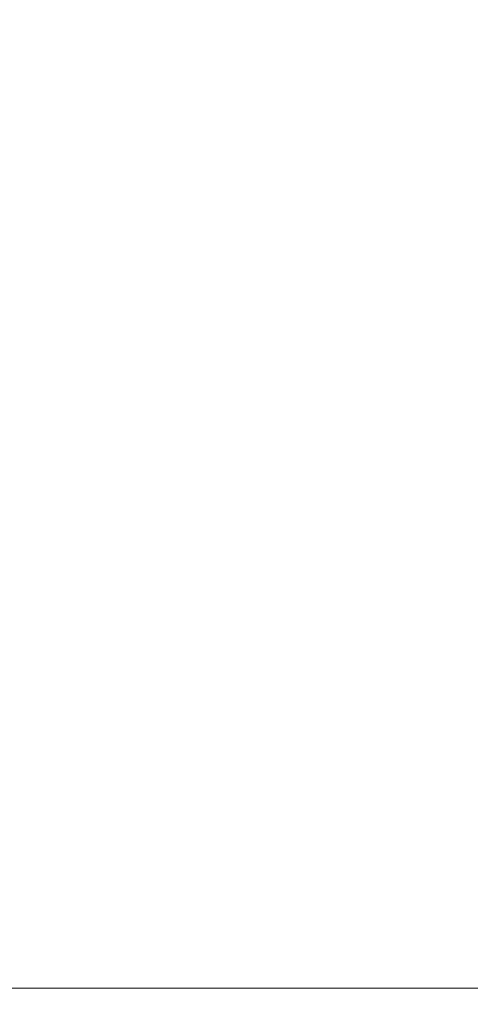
# Model space of a CAD drawing. Header units: centimetres. Extents: x -25.9 to 27.4, y -21.7 to -19.9.
# Tile 146 of 202: x 9.5836 to 9.5937, y -19.9604 to -19.9382. Entities that reach past the tile are written whole.
import ezdxf

# ---------------------------------------------------------------- set-up
doc = ezdxf.new("R2010")
doc.units = ezdxf.units.CM
doc.header["$LTSCALE"] = 2.54
doc.layers.add('Lucido design-1', color=7, linetype='Continuous')

# ---------------------------------------------------------------- blocks, each defined once
blk = doc.blocks.new('Gruppo-5-1')
at = {"color": 7, "linetype": 'Continuous', "lineweight": 9}
for points, invisible_edges in [([(-25.787481, -19.934836, 876.418166), (-25.787481, -19.938359, 876.419001), (27.312519, -19.938359, 876.419001), (27.312519, -19.934836, 876.418166)], 10), ([(9.589406, -19.935884, 875.627127), (9.59045, -19.934925, 875.627127), (9.592976, -19.937795, 875.625858), (9.592051, -19.938645, 875.625858)], 15), ([(9.583594, -19.936645, 875.628551), (9.584611, -19.935438, 875.628551), (9.587444, -19.937931, 875.627127), (9.58653, -19.939015, 875.627127)], 15), ([(9.588403, -19.936887, 875.627127), (9.589406, -19.935884, 875.627127), (9.592051, -19.938645, 875.625858), (9.591163, -19.939532, 875.625858)], 15), ([(9.582629, -19.937894, 875.628551), (9.583594, -19.936645, 875.628551), (9.58653, -19.939015, 875.627127), (9.585663, -19.940137, 875.627127)], 15), ([(9.587444, -19.937931, 875.627127), (9.588403, -19.936887, 875.627127), (9.591163, -19.939532, 875.625858), (9.590314, -19.940457, 875.625858)], 15), ([(9.592976, -19.937795, 875.625858), (9.593936, -19.936986, 875.625858), (9.596365, -19.939994, 875.624746), (9.595531, -19.940698, 875.624746)], 15), ([(9.592051, -19.938645, 875.625858), (9.592976, -19.937795, 875.625858), (9.595531, -19.940698, 875.624746), (9.594727, -19.941436, 875.624746)], 15), ([(9.581718, -19.939182, 875.628551), (9.582629, -19.937894, 875.628551), (9.585663, -19.940137, 875.627127), (9.584844, -19.941295, 875.627127)], 15), ([(9.58653, -19.939015, 875.627127), (9.587444, -19.937931, 875.627127), (9.590314, -19.940457, 875.625858), (9.589505, -19.941417, 875.625858)], 15), ([(27.312519, -19.939011, 876.419156), (27.312519, -19.938359, 876.419001), (-25.787481, -19.938359, 876.419001), (-25.787481, -19.939011, 876.419156)], 10), ([(9.591163, -19.939532, 875.625858), (9.592051, -19.938645, 875.625858), (9.594727, -19.941436, 875.624746), (9.593955, -19.942208, 875.624746)], 15), ([(-25.787481, -19.939011, 876.419156), (-25.787481, -19.942637, 876.419853), (27.312519, -19.942637, 876.419853), (27.312519, -19.939011, 876.419156)], 10), ([(9.580862, -19.940508, 875.628551), (9.581718, -19.939182, 875.628551), (9.584844, -19.941295, 875.627127), (9.584075, -19.942486, 875.627127)], 15), ([(9.585663, -19.940137, 875.627127), (9.58653, -19.939015, 875.627127), (9.589505, -19.941417, 875.625858), (9.588737, -19.942411, 875.625858)], 15), ([(9.590314, -19.940457, 875.625858), (9.591163, -19.939532, 875.625858), (9.593955, -19.942208, 875.624746), (9.593216, -19.943012, 875.624746)], 15), ([(9.584844, -19.941295, 875.627127), (9.585663, -19.940137, 875.627127), (9.588737, -19.942411, 875.625858), (9.588011, -19.943436, 875.625858)], 15), ([(9.580063, -19.941869, 875.628551), (9.580862, -19.940508, 875.628551), (9.584075, -19.942486, 875.627127), (9.583357, -19.943709, 875.627127)], 15), ([(9.589505, -19.941417, 875.625858), (9.590314, -19.940457, 875.625858), (9.593216, -19.943012, 875.624746), (9.592513, -19.943846, 875.624746)], 15), ([(9.584075, -19.942486, 875.627127), (9.584844, -19.941295, 875.627127), (9.588011, -19.943436, 875.625858), (9.587331, -19.944491, 875.625858)], 15), ([(9.588737, -19.942411, 875.625858), (9.589505, -19.941417, 875.625858), (9.592513, -19.943846, 875.624746), (9.591845, -19.94471, 875.624746)], 15), ([(9.593216, -19.943012, 875.624746), (9.593955, -19.942208, 875.624746), (9.596773, -19.944909, 875.623791), (9.596147, -19.945591, 875.623791)], 15), ([(9.583357, -19.943709, 875.627127), (9.584075, -19.942486, 875.627127), (9.587331, -19.944491, 875.625858), (9.586695, -19.945574, 875.625858)], 15), ([(9.588011, -19.943436, 875.625858), (9.588737, -19.942411, 875.625858), (9.591845, -19.94471, 875.624746), (9.591215, -19.945601, 875.624746)], 15), ([(27.312519, -19.943232, 876.419968), (27.312519, -19.942637, 876.419853), (-25.787481, -19.942637, 876.419853), (-25.787481, -19.943232, 876.419968)], 10), ([(9.592513, -19.943846, 875.624746), (9.593216, -19.943012, 875.624746), (9.596147, -19.945591, 875.623791), (9.59555, -19.946298, 875.623791)], 15), ([(-25.787481, -19.943232, 876.419968), (-25.787481, -19.946949, 876.420518), (27.312519, -19.946949, 876.420518), (27.312519, -19.943232, 876.419968)], 10), ([(9.587331, -19.944491, 875.625858), (9.588011, -19.943436, 875.625858), (9.591215, -19.945601, 875.624746), (9.590623, -19.946518, 875.624746)], 15), ([(9.582692, -19.944962, 875.627127), (9.583357, -19.943709, 875.627127), (9.586695, -19.945574, 875.625858), (9.586106, -19.946683, 875.625858)], 15), ([(9.591845, -19.94471, 875.624746), (9.592513, -19.943846, 875.624746), (9.59555, -19.946298, 875.623791), (9.594984, -19.947031, 875.623791)], 15), ([(9.586695, -19.945574, 875.625858), (9.587331, -19.944491, 875.625858), (9.590623, -19.946518, 875.624746), (9.590071, -19.94746, 875.624746)], 15), ([(9.591215, -19.945601, 875.624746), (9.591845, -19.94471, 875.624746), (9.594984, -19.947031, 875.623791), (9.594449, -19.947787, 875.623791)], 15), ([(9.582081, -19.946241, 875.627127), (9.582692, -19.944962, 875.627127), (9.586106, -19.946683, 875.625858), (9.585565, -19.947816, 875.625858)], 15), ([(9.586106, -19.946683, 875.625858), (9.586695, -19.945574, 875.625858), (9.590071, -19.94746, 875.624746), (9.589559, -19.948424, 875.624746)], 15), ([(9.590623, -19.946518, 875.624746), (9.591215, -19.945601, 875.624746), (9.594449, -19.947787, 875.623791), (9.593947, -19.948565, 875.623791)], 15), ([(9.581524, -19.947545, 875.627127), (9.582081, -19.946241, 875.627127), (9.585565, -19.947816, 875.625858), (9.585072, -19.948971, 875.625858)], 15), ([(9.590071, -19.94746, 875.624746), (9.590623, -19.946518, 875.624746), (9.593947, -19.948565, 875.623791), (9.593478, -19.949363, 875.623791)], 15), ([(9.585565, -19.947816, 875.625858), (9.586106, -19.946683, 875.625858), (9.589559, -19.948424, 875.624746), (9.589088, -19.949409, 875.624746)], 15), ([(27.312519, -19.947491, 876.420598), (27.312519, -19.946949, 876.420518), (-25.787481, -19.946949, 876.420518), (-25.787481, -19.947491, 876.420598)], 10), ([(-25.787481, -19.947491, 876.420598), (-25.787481, -19.951285, 876.420993), (27.312519, -19.951285, 876.420993), (27.312519, -19.947491, 876.420598)], 10), ([(9.581024, -19.948872, 875.627127), (9.581524, -19.947545, 875.627127), (9.585072, -19.948971, 875.625858), (9.584628, -19.950146, 875.625858)], 15), ([(9.589559, -19.948424, 875.624746), (9.590071, -19.94746, 875.624746), (9.593478, -19.949363, 875.623791), (9.593044, -19.950181, 875.623791)], 15), ([(9.585072, -19.948971, 875.625858), (9.585565, -19.947816, 875.625858), (9.589088, -19.949409, 875.624746), (9.58866, -19.950413, 875.624746)], 15), ([(9.589088, -19.949409, 875.624746), (9.589559, -19.948424, 875.624746), (9.593044, -19.950181, 875.623791), (9.592645, -19.951016, 875.623791)], 15), ([(9.593478, -19.949363, 875.623791), (9.593947, -19.948565, 875.623791), (9.597296, -19.950627, 875.622994), (9.596912, -19.951282, 875.622994)], 15), ([(9.58058, -19.950219, 875.627127), (9.581024, -19.948872, 875.627127), (9.584628, -19.950146, 875.625858), (9.584235, -19.951338, 875.625858)], 15), ([(9.584628, -19.950146, 875.625858), (9.585072, -19.948971, 875.625858), (9.58866, -19.950413, 875.624746), (9.588274, -19.951434, 875.624746)], 15), ([(9.58866, -19.950413, 875.624746), (9.589088, -19.949409, 875.624746), (9.592645, -19.951016, 875.623791), (9.592281, -19.951868, 875.623791)], 15), ([(9.593044, -19.950181, 875.623791), (9.593478, -19.949363, 875.623791), (9.596912, -19.951282, 875.622994), (9.596556, -19.951952, 875.622994)], 15), ([(9.580193, -19.951583, 875.627127), (9.58058, -19.950219, 875.627127), (9.584235, -19.951338, 875.625858), (9.583893, -19.952546, 875.625858)], 15), ([(9.584235, -19.951338, 875.625858), (9.584628, -19.950146, 875.625858), (9.588274, -19.951434, 875.624746), (9.587932, -19.952471, 875.624746)], 15), ([(9.592645, -19.951016, 875.623791), (9.593044, -19.950181, 875.623791), (9.596556, -19.951952, 875.622994), (9.596229, -19.952637, 875.622994)], 15), ([(9.588274, -19.951434, 875.624746), (9.58866, -19.950413, 875.624746), (9.592281, -19.951868, 875.623791), (9.591955, -19.952734, 875.623791)], 15), ([(9.592281, -19.951868, 875.623791), (9.592645, -19.951016, 875.623791), (9.596229, -19.952637, 875.622994), (9.595931, -19.953335, 875.622994)], 15), ([(27.312519, -19.951781, 876.421045), (27.312519, -19.951285, 876.420993), (-25.787481, -19.951285, 876.420993), (-25.787481, -19.951781, 876.421045)], 10), ([(9.583893, -19.952546, 875.625858), (9.584235, -19.951338, 875.625858), (9.587932, -19.952471, 875.624746), (9.587635, -19.953521, 875.624746)], 15), ([(9.579865, -19.952963, 875.627127), (9.580193, -19.951583, 875.627127), (9.583893, -19.952546, 875.625858), (9.583603, -19.953768, 875.625858)], 15), ([(9.587932, -19.952471, 875.624746), (9.588274, -19.951434, 875.624746), (9.591955, -19.952734, 875.623791), (9.591665, -19.953614, 875.623791)], 15), ([(-25.787481, -19.951781, 876.421045), (-25.787481, -19.955639, 876.42128), (27.312519, -19.955639, 876.42128), (27.312519, -19.951781, 876.421045)], 10), ([(9.591955, -19.952734, 875.623791), (9.592281, -19.951868, 875.623791), (9.595931, -19.953335, 875.622994), (9.595663, -19.954045, 875.622994)], 15), ([(9.587635, -19.953521, 875.624746), (9.587932, -19.952471, 875.624746), (9.591665, -19.953614, 875.623791), (9.591412, -19.954504, 875.623791)], 15), ([(9.583603, -19.953768, 875.625858), (9.583893, -19.952546, 875.625858), (9.587635, -19.953521, 875.624746), (9.587383, -19.954583, 875.624746)], 15), ([(9.591665, -19.953614, 875.623791), (9.591955, -19.952734, 875.623791), (9.595663, -19.954045, 875.622994), (9.595426, -19.954765, 875.622994)], 15), ([(9.579596, -19.954355, 875.627127), (9.579865, -19.952963, 875.627127), (9.583603, -19.953768, 875.625858), (9.583364, -19.955001, 875.625858)], 15), ([(9.587383, -19.954583, 875.624746), (9.587635, -19.953521, 875.624746), (9.591412, -19.954504, 875.623791), (9.591198, -19.955405, 875.623791)], 15), ([(9.591412, -19.954504, 875.623791), (9.591665, -19.953614, 875.623791), (9.595426, -19.954765, 875.622994), (9.595219, -19.955496, 875.622994)], 15), ([(9.583364, -19.955001, 875.625858), (9.583603, -19.953768, 875.625858), (9.587383, -19.954583, 875.624746), (9.587175, -19.955654, 875.624746)], 15), ([(9.591198, -19.955405, 875.623791), (9.591412, -19.954504, 875.623791), (9.595219, -19.955496, 875.622994), (9.595044, -19.956234, 875.622994)], 15), ([(9.587175, -19.955654, 875.624746), (9.587383, -19.954583, 875.624746), (9.591198, -19.955405, 875.623791), (9.591022, -19.956314, 875.623791)], 15), ([(9.583178, -19.956243, 875.625858), (9.583364, -19.955001, 875.625858), (9.587175, -19.955654, 875.624746), (9.587014, -19.956734, 875.624746)], 15), ([(9.591022, -19.956314, 875.623791), (9.591198, -19.955405, 875.623791), (9.595044, -19.956234, 875.622994), (9.594899, -19.956979, 875.622994)], 15), ([(27.312519, -19.956084, 876.421307), (27.312519, -19.955639, 876.42128), (-25.787481, -19.955639, 876.42128), (-25.787481, -19.956084, 876.421307)], 10), ([(9.587014, -19.956734, 875.624746), (9.587175, -19.955654, 875.624746), (9.591022, -19.956314, 875.623791), (9.590885, -19.95723, 875.623791)], 15), ([(-25.787481, -19.956084, 876.421307), (-25.787481, -19.96, 876.421383), (27.312519, -19.96, 876.421383), (27.312519, -19.956084, 876.421307)], 8), ([(9.583045, -19.957491, 875.625858), (9.583178, -19.956243, 875.625858), (9.587014, -19.956734, 875.624746), (9.586898, -19.957819, 875.624746)], 15), ([(9.590885, -19.95723, 875.623791), (9.591022, -19.956314, 875.623791), (9.594899, -19.956979, 875.622994), (9.594787, -19.957729, 875.622994)], 15), ([(9.586898, -19.957819, 875.624746), (9.587014, -19.956734, 875.624746), (9.590885, -19.95723, 875.623791), (9.590787, -19.95815, 875.623791)], 15), ([(9.590787, -19.95815, 875.623791), (9.590885, -19.95723, 875.623791), (9.594787, -19.957729, 875.622994), (9.594707, -19.958484, 875.622994)], 15), ([(9.582965, -19.958745, 875.625858), (9.583045, -19.957491, 875.625858), (9.586898, -19.957819, 875.624746), (9.586829, -19.958909, 875.624746)], 15), ([(9.586829, -19.958909, 875.624746), (9.586898, -19.957819, 875.624746), (9.590787, -19.95815, 875.623791), (9.590728, -19.959074, 875.623791)], 15), ([(9.590728, -19.959074, 875.623791), (9.590787, -19.95815, 875.623791), (9.594707, -19.958484, 875.622994), (9.594658, -19.959241, 875.622994)], 15), ([(9.582939, -19.96, 875.625858), (9.582965, -19.958745, 875.625858), (9.586829, -19.958909, 875.624746), (9.586805, -19.96, 875.624746)], 7), ([(9.586805, -19.96, 875.624746), (9.586829, -19.958909, 875.624746), (9.590728, -19.959074, 875.623791), (9.590709, -19.96, 875.623791)], 7), ([(9.590709, -19.96, 875.623791), (9.590728, -19.959074, 875.623791), (9.594658, -19.959241, 875.622994), (9.594642, -19.96, 875.622994)], 7), ([(9.583774, -21.16, 875.625604), (9.582939, -19.96, 875.625858), (9.586805, -19.96, 875.624746)], 9), ([(9.583774, -21.16, 875.625604), (9.582943, -21.16, 875.625872), (9.582939, -19.96, 875.625858)], 10), ([(9.586805, -19.96, 875.624746), (9.586809, -21.16, 875.624761), (9.583774, -21.16, 875.625604)], 9), ([(9.587747, -21.16, 875.6245), (9.586805, -19.96, 875.624746), (9.590709, -19.96, 875.623791)], 9), ([(9.587747, -21.16, 875.6245), (9.586809, -21.16, 875.624761), (9.586805, -19.96, 875.624746)], 10), ([(9.590709, -19.96, 875.623791), (9.590712, -21.16, 875.623807), (9.587747, -21.16, 875.6245)], 9), ([(9.591766, -21.16, 875.623561), (9.590709, -19.96, 875.623791), (9.594642, -19.96, 875.622994)], 9), ([(9.591766, -21.16, 875.623561), (9.590712, -21.16, 875.623807), (9.590709, -19.96, 875.623791)], 10), ([(9.594642, -19.96, 875.622994), (9.594646, -21.16, 875.623012), (9.591766, -21.16, 875.623561)], 9)]:
    blk.add_3dface(points, dxfattribs=dict(at, invisible_edges=invisible_edges))
blk.add_3dface([(-25.787481, -19.96, 876.421383), (-25.787481, -21.56, 876.421383), (27.312519, -21.56, 876.421383), (27.312519, -19.96, 876.421383)], dxfattribs=at)

msp = doc.modelspace()

# ---------------------------------------------------------------- block references
at = {"layer": 'Lucido design-1', "color": 7}
msp.add_blockref('Gruppo-5-1', (0, 0), dxfattribs=at)

doc.saveas('drawing.dxf')
